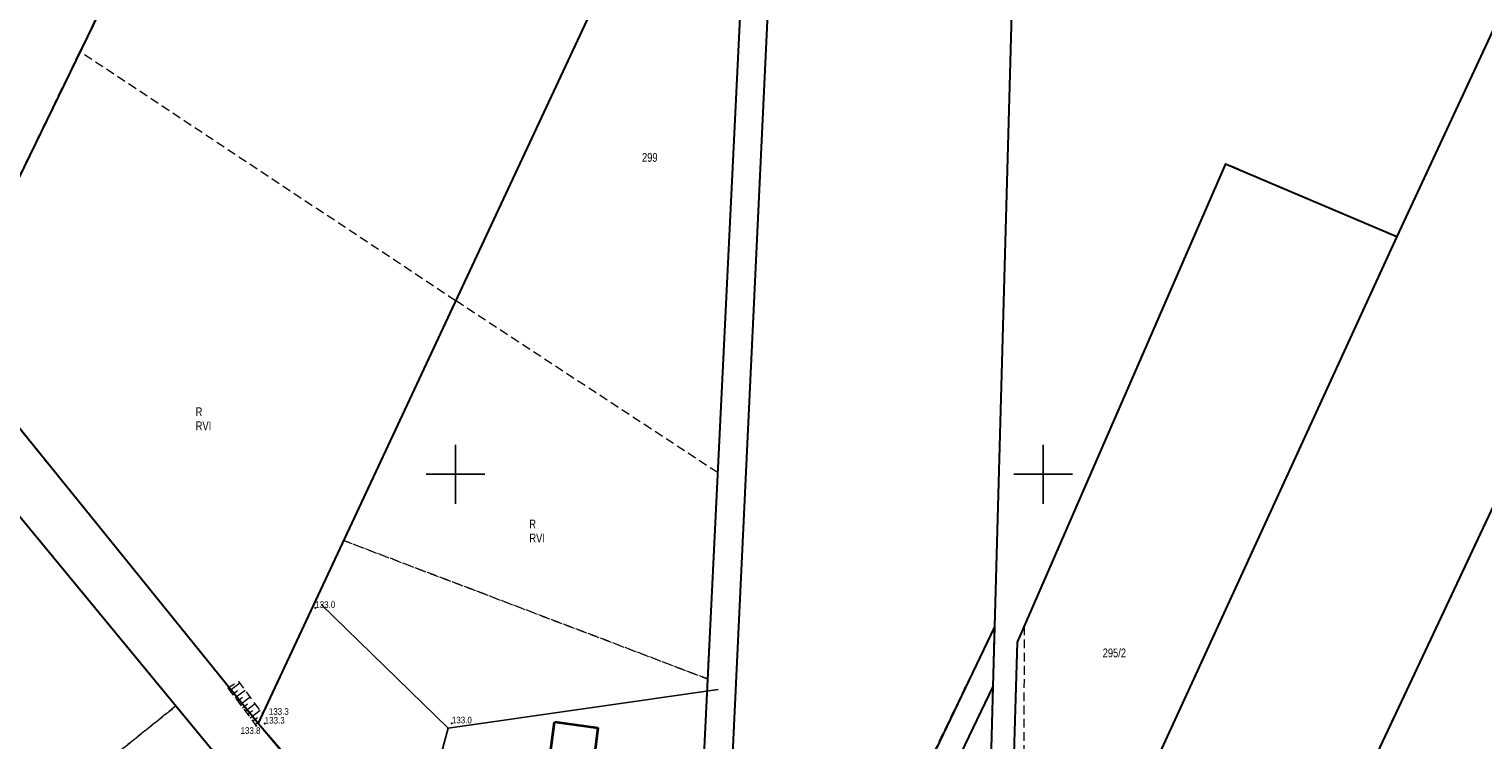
# Model space of a CAD drawing. Header units: metres. Extents: x 5548743 to 5556416, y 5707500 to 5714000.
# Tile 12 of 203: x 5550927 to 5551175, y 5711655 to 5711776. Entities that reach past the tile are written whole.
import ezdxf
from ezdxf.enums import TextEntityAlignment as Align

# ---------------------------------------------------------------- set-up
doc = ezdxf.new("R2010")
doc.units = ezdxf.units.M
doc.header["$MEASUREMENT"] = 0
doc.linetypes.add('1.5_0.75', pattern=[2.25, 1.5, -0.75])
doc.linetypes.add('219-1000', pattern=[0])
doc.layers.get('0').update_dxf_attribs({"color": 2, "linetype": 'CONTINUOUS', "lineweight": 5})
for name, color, linetype in [('000 Inne (niezydentyfikowane)', 7, 'CONTINUOUS'), ('209-oznaczenie konturu klasyfikacyjnego', 7, 'CONTINUOUS'), ('210-oznaczenie konturu użytku gruntowego', 7, 'CONTINUOUS'), ('211-numer działki ewidencyjnej', 7, 'CONTINUOUS'), ('217-kontur klasyfikacyjny', 7, 'CONTINUOUS'), ('218-kontur użytku gruntowego', 7, 'CONTINUOUS'), ('219-działka ewidencyjna', 7, 'CONTINUOUS'), ('312-budynek ewidencyjny', 7, 'CONTINUOUS'), ('ogrodzenie trwałe', 7, 'CONTINUOUS'), ('pikieta naturalna', 7, 'CONTINUOUS'), ('pikieta naturalna-Atr2', 7, 'CONTINUOUS'), ('skarpa nieumocniona', 7, 'CONTINUOUS'), ('Wstawianie ramki sekcyjnej z opisem', 7, 'CONTINUOUS')]:
    doc.layers.add(name, color=color, linetype=linetype)
doc.styles.get("Standard").update_dxf_attribs({"font": 'Working1250', "width": 0.75})
doc.linetypes.add('902-1000', pattern='A,5,0,[1,ksztalty.shx,S=1,R=0,X=0,Y=0],5', length=10)

# ---------------------------------------------------------------- blocks, each defined once
blk = doc.blocks.new('PW01')
at = {"linetype": 'Continuous', "lineweight": 13}
h = blk.add_hatch(color=0, dxfattribs=at)
edge = h.paths.add_edge_path()
edge.add_arc((0, 0), 0.18, 0, 360)
blk = doc.blocks.new('RAMKA1000K')
at = {"color": 0}
for p, q in [((600, 195), (600, 205)), ((700, 195), (700, 205)), ((595, 200), (605, 200)), ((695, 200), (705, 200))]:
    blk.add_line(p, q, dxfattribs=at)

msp = doc.modelspace()

# ---------------------------------------------------------------- linework, layer by layer
at = {"layer": '000 Inne (niezydentyfikowane)', "color": 252, "linetype": 'Continuous', "lineweight": 18, "flags": 128}
for points in [[(5550961.57, 5711663.23), (5550963.3, 5711664.52)], [(5550962.04, 5711662.6), (5550962.9, 5711663.24)], [(5550962.48, 5711662.01), (5550964.2, 5711663.29)], [(5550962.91, 5711661.43), (5550963.77, 5711662.07)], [(5550963.34, 5711660.86), (5550965.05, 5711662.14)], [(5550963.77, 5711660.29), (5550964.62, 5711660.93)], [(5550964.2, 5711659.72), (5550965.9, 5711660.99)], [(5550964.62, 5711659.15), (5550965.47, 5711659.79)], [(5550965.05, 5711658.58), (5550966.75, 5711659.85)], [(5550965.47, 5711658.01), (5550966.31, 5711658.64)], [(5550965.89, 5711657.45), (5550966.53, 5711657.93)]]:
    msp.add_lwpolyline(points, dxfattribs=at)
at = {"layer": '217-kontur klasyfikacyjny', "color": 3, "linetype": '1.5_0.75', "lineweight": 18, "flags": 128}
for points in [[(5551245.26, 5711923.17), (5551160.2, 5711740.45)], [(5550936.08, 5711771.93), (5550970.76, 5711843.31)], [(5550912.76, 5711723.96), (5550936.08, 5711771.93)], [(5550936.08, 5711771.93), (5550912.76, 5711723.96)], [(5551000.01, 5711729.54), (5550936.08, 5711771.93)], [(5551131.04, 5711752.85), (5551114, 5711713.77)], [(5551160.2, 5711740.45), (5551131.04, 5711752.85)], [(5551167.26, 5711674.81), (5551198.1, 5711740.39)], [(5550980.94, 5711688.74), (5551000.01, 5711729.54)], [(5551000.01, 5711729.54), (5550980.94, 5711688.74)], [(5551044.61, 5711700.29), (5551000.01, 5711729.54)], [(5550912.76, 5711723.96), (5550966.4, 5711657.65)], [(5551114, 5711713.77), (5551096.74, 5711674.15)], [(5550952.42, 5711660.59), (5550919.16, 5711700.93)], [(5551042.89, 5711665.19), (5551044.61, 5711700.29)], [(5550966.4, 5711657.65), (5550980.94, 5711688.74)], [(5550980.94, 5711688.74), (5550966.4, 5711657.65)], [(5550980.94, 5711688.74), (5551042.89, 5711665.19)], [(5551042.89, 5711665.19), (5550980.94, 5711688.74)], [(5551096.74, 5711674.15), (5551096.71, 5711638.95)], [(5551134.1, 5711604.3), (5551167.26, 5711674.81)], [(5551041.92, 5711645.3), (5551042.89, 5711665.19)], [(5550931.36, 5711643.68), (5550952.42, 5711660.59)], [(5550952.42, 5711660.59), (5550931.36, 5711643.68)], [(5550959.37, 5711652.16), (5550952.42, 5711660.59)], [(5550966.4, 5711657.65), (5551004.25, 5711612.55)]]:
    msp.add_lwpolyline(points, dxfattribs=at)
at = {"layer": '218-kontur użytku gruntowego', "color": 70, "linetype": '1.5_0.75', "lineweight": 18, "flags": 128}
for points in [[(5551245.26, 5711923.17), (5551160.2, 5711740.45)], [(5550936.08, 5711771.93), (5550970.76, 5711843.31)], [(5550912.76, 5711723.96), (5550936.08, 5711771.93)], [(5550936.08, 5711771.93), (5550912.76, 5711723.96)], [(5551000.01, 5711729.54), (5550936.08, 5711771.93)], [(5551131.04, 5711752.85), (5551114, 5711713.77)], [(5551160.2, 5711740.45), (5551131.04, 5711752.85)], [(5551167.26, 5711674.81), (5551198.1, 5711740.39)], [(5550980.94, 5711688.74), (5551000.01, 5711729.54)], [(5551000.01, 5711729.54), (5550980.94, 5711688.74)], [(5551044.61, 5711700.29), (5551000.01, 5711729.54)], [(5550912.76, 5711723.96), (5550966.4, 5711657.65)], [(5550966.4, 5711657.65), (5550912.76, 5711723.96)], [(5551114, 5711713.77), (5551096.74, 5711674.15)], [(5550952.42, 5711660.59), (5550919.16, 5711700.93)], [(5550919.16, 5711700.93), (5550952.42, 5711660.59)], [(5551042.89, 5711665.19), (5551044.61, 5711700.29)], [(5550966.4, 5711657.65), (5550980.94, 5711688.74)], [(5550980.94, 5711688.74), (5550966.4, 5711657.65)], [(5550980.94, 5711688.74), (5551042.89, 5711665.19)], [(5551042.89, 5711665.19), (5550980.94, 5711688.74)], [(5551091.71, 5711674.06), (5551080.48, 5711650.9)], [(5551091.44, 5711663.88), (5551091.71, 5711674.06)], [(5551096.74, 5711674.15), (5551096.71, 5711638.95)], [(5551134.1, 5711604.3), (5551167.26, 5711674.81)], [(5551041.92, 5711645.3), (5551042.89, 5711665.19)], [(5551090.14, 5711661.18), (5551091.44, 5711663.88)], [(5550931.36, 5711643.68), (5550952.42, 5711660.59)], [(5550952.42, 5711660.59), (5550931.36, 5711643.68)], [(5550959.37, 5711652.16), (5550952.42, 5711660.59)], [(5550952.42, 5711660.59), (5550959.37, 5711652.16)], [(5551081.86, 5711643.95), (5551090.14, 5711661.18)], [(5551004.25, 5711612.55), (5550966.4, 5711657.65)], [(5550966.4, 5711657.65), (5551004.25, 5711612.55)]]:
    msp.add_lwpolyline(points, dxfattribs=at)
at = {"layer": '219-działka ewidencyjna', "color": 94, "linetype": '219-1000', "lineweight": 30, "flags": 128}
for points in [[(5551245.26, 5711923.17), (5551160.2, 5711740.45)], [(5551097.96, 5711899.12), (5551091.71, 5711674.06)], [(5551056.5, 5711850.39), (5551046.7, 5711642.84)], [(5550970.76, 5711843.31), (5550912.76, 5711723.96)], [(5551051.39, 5711839.44), (5550966.4, 5711657.65)], [(5551051.39, 5711839.44), (5551041.92, 5711645.3)], [(5550868.57, 5711762.27), (5550959.37, 5711652.16)], [(5551131.04, 5711752.85), (5551114, 5711713.77)], [(5551131.04, 5711752.85), (5551160.2, 5711740.45)], [(5551160.2, 5711740.45), (5551091.04, 5711589.91)], [(5551198.1, 5711740.39), (5551167.26, 5711674.81)], [(5550912.76, 5711723.96), (5550966.4, 5711657.65)], [(5551114, 5711713.77), (5551095.56, 5711671.43)], [(5551091.71, 5711674.06), (5551058.58, 5711604.78)], [(5551091.71, 5711674.06), (5551091.44, 5711663.88)], [(5551167.26, 5711674.81), (5551134.1, 5711604.3)], [(5551095.56, 5711671.43), (5551094.61, 5711639.13)], [(5551091.44, 5711663.88), (5551061.97, 5711602.6)], [(5551091.44, 5711663.88), (5551090.79, 5711640.82)], [(5550966.4, 5711657.65), (5551004.25, 5711612.55)]]:
    msp.add_lwpolyline(points, dxfattribs=at)
at = {"layer": '312-budynek ewidencyjny', "color": 252, "linetype": 'Continuous', "lineweight": 35, "flags": 128}
for points in [[(5551015.63, 5711648.82), (5551016.83, 5711657.86)], [(5551016.83, 5711657.86), (5551024.23, 5711656.87)], [(5551024.23, 5711656.87), (5551023.07, 5711647.74)]]:
    msp.add_lwpolyline(points, dxfattribs=at)
at = {"layer": 'ogrodzenie trwałe', "color": 252, "linetype": '902-1000', "lineweight": 25, "flags": 128}
for points in [[(5550998.74, 5711656.8), (5550977.13, 5711677.85)], [(5551044.7, 5711663.38), (5550998.74, 5711656.8)], [(5551005.18, 5711612.59), (5550966.4, 5711657.65)], [(5550998.74, 5711656.8), (5550996.67, 5711649.06)]]:
    msp.add_lwpolyline(points, dxfattribs=at)
at = {"layer": 'skarpa nieumocniona', "color": 252, "linetype": '1.5_0.75', "lineweight": 18, "flags": 128}
msp.add_lwpolyline([(5550961.27, 5711663.63), (5550966.07, 5711657.21), (5550966.4, 5711657.65), (5550967.16, 5711659.29), (5550963.14, 5711664.73)], close=True, dxfattribs=at)
msp.add_lwpolyline([(5550961.27, 5711663.63), (5550966.07, 5711657.21), (5550966.4, 5711657.65), (5550967.16, 5711659.29), (5550963.14, 5711664.73)], close=True, dxfattribs=at)

# ---------------------------------------------------------------- block references
at = {"layer": 'pikieta naturalna', "color": 252, "linetype": 'Continuous', "lineweight": 13}
for p in [(5550976.14, 5711677.27), (5550967.16, 5711659.29), (5550966.07, 5711657.21), (5550967.54, 5711657.59), (5550998.74, 5711656.8), (5550999.34, 5711657.62)]:
    msp.add_blockref('PW01', p, dxfattribs=at)
at = {"layer": 'Wstawianie ramki sekcyjnej z opisem', "color": 8, "linetype": 'Continuous', "lineweight": 5}
msp.add_blockref('RAMKA1000K', (5550400, 5711500), dxfattribs=at)
msp.add_blockref('RAMKA1000K', (5550400, 5711500), dxfattribs=at)
msp.add_blockref('RAMKA1000K', (5550400, 5711500), dxfattribs=at)
msp.add_blockref('RAMKA1000K', (5550400, 5711500), dxfattribs=at)

# ---------------------------------------------------------------- texts
at = {"layer": '209-oznaczenie konturu klasyfikacyjnego', "color": 70, "linetype": 'Continuous', "lineweight": 18, "width": 0.79}
for p in [(5550955.79, 5711709), (5551012.57, 5711689.9)]:
    msp.add_text('RVI', height=1.5, dxfattribs=at).set_placement(p, align=Align.TOP_LEFT)
at = {"layer": '210-oznaczenie konturu użytku gruntowego', "color": 70, "linetype": 'Continuous', "lineweight": 18, "width": 0.79}
for p in [(5550955.77, 5711709.9), (5551012.55, 5711690.8)]:
    msp.add_text('R', height=1.5, dxfattribs=at).set_placement(p)
at = {"layer": '211-numer działki ewidencyjnej', "color": 94, "linetype": 'Continuous', "lineweight": 30, "width": 0.79}
for s, p in [('299', (5551031.73, 5711754.68)), ('295/2', (5551110.12, 5711670.36))]:
    msp.add_text(s, height=1.5, dxfattribs=at).set_placement(p, align=Align.TOP_LEFT)
at = {"layer": 'pikieta naturalna-Atr2', "color": 252, "width": 0.9}
for s, p in [('133.0', (5550976.14, 5711677.27)), ('133.3', (5550967.54, 5711657.59)), ('133.3', (5550968.24, 5711659.08)), ('133.0', (5550999.39, 5711657.62)), ('133.8', (5550963.42, 5711655.84))]:
    msp.add_text(s, height=1.125, dxfattribs=at).set_placement(p)

doc.saveas('drawing.dxf')
